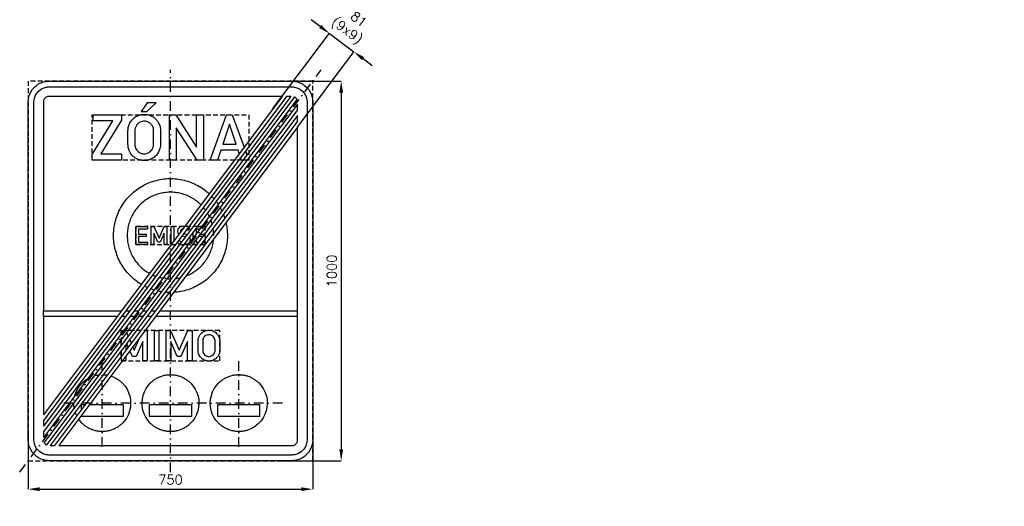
# Model space of a CAD drawing. Header units: millimetres. Extents: x -398 to 2198, y -620 to 662.
import ezdxf

# ---------------------------------------------------------------- set-up
doc = ezdxf.new("R2010")
doc.units = ezdxf.units.MM
doc.header["$LTSCALE"] = 5
doc.linetypes.add('ČERCHOVANÁX2', pattern=[2, 1, -0.5, 0, -0.5])
doc.linetypes.add('ČÁRKOVANÁX2', pattern=[1.5, 1, -0.5])
doc.layers.add('Kóty', color=2, linetype='Continuous')
doc.layers.add('Značka', color=7, linetype='Continuous')
doc.styles.get("Standard").update_dxf_attribs({"font": 'romand.shx', "height": 25})
doc.dimstyles.get("Standard").update_dxf_attribs({"dimtxt": 25, "dimasz": 30, "dimexe": 0.18, "dimexo": 0.0625, "dimgap": 12.5, "dimtad": 1, "dimdec": 0, "dimzin": 0, "dimdsep": 46, "dimtxsty": 'Standard', "dimcen": 0.09, "dimadec": 0, "dimazin": 0, "dimtfac": 1, "dimtdec": 0, "dimtofl": 0, "dimtmove": 0, "dimatfit": 3, "dimfxl": 1, "dimtolj": 1, "dimtzin": 0, "dimarcsym": 0})

# ---------------------------------------------------------------- blocks, each defined once
blk = doc.blocks.new('*D0')
at = {"layer": 'Defpoints', "color": 0, "transparency": 16777216}
for p in [(-375, -421), (375, -421), (375, -575)]:
    blk.add_point(p, dxfattribs=at)
at = {"layer": 'Kóty', "color": 0, "lineweight": -2, "transparency": 16777216}
for p, q in [((-375, -421.1), (-375, -575.2)), ((375, -421.1), (375, -575.2)), ((-345, -575), (345, -575))]:
    blk.add_line(p, q, dxfattribs=at)
at = {"layer": 'Kóty', "color": 0, "transparency": 16777216}
for points in [[(-345, -570), (-345, -580), (-375, -575)], [(345, -570), (345, -580), (375, -575)]]:
    blk.add_solid(points, dxfattribs=at)
at = {"layer": 'Kóty', "color": 0, "transparency": 16777216, "insert": (0, -550), "char_height": 25, "attachment_point": 5}
blk.add_mtext('\\A1;750', dxfattribs=at)
blk = doc.blocks.new('*D1')
at = {"layer": 'Defpoints', "color": 0, "transparency": 16777216}
for p in [(320, 500), (292, -500), (450, -500)]:
    blk.add_point(p, dxfattribs=at)
at = {"layer": 'Kóty', "color": 0, "lineweight": -2, "transparency": 16777216}
for p, q in [((320.1, 500), (450.2, 500)), ((450, 470), (450, -470)), ((292.1, -500), (450.2, -500))]:
    blk.add_line(p, q, dxfattribs=at)
at = {"layer": 'Kóty', "color": 0, "transparency": 16777216}
for points in [[(445, 470), (455, 470), (450, 500)], [(445, -470), (455, -470), (450, -500)]]:
    blk.add_solid(points, dxfattribs=at)
at = {"layer": 'Kóty', "color": 0, "transparency": 16777216, "insert": (425, 0), "char_height": 25, "attachment_point": 5, "rotation": 90}
blk.add_mtext('\\A1;1000', dxfattribs=at)

msp = doc.modelspace()

# ---------------------------------------------------------------- linework, layer by layer
at = {"layer": 'Kóty'}
for p, q in [((394.8, 643.9), (370.8, 661.9)), ((270.2, 427.8), (418.9, 626.1)), ((335, 379.2), (483.7, 577.5)), ((507.6, 559.3), (531.6, 541.3))]:
    msp.add_line(p, q, dxfattribs=at)
msp.add_lwpolyline([(418.8, 625.9), (483.6, 577.3)], dxfattribs=at)
for points in [[(397.8, 647.9), (391.8, 639.9), (418.8, 625.9)], [(510.6, 563.3), (504.6, 555.3), (483.6, 577.3)]]:
    msp.add_solid(points, dxfattribs=at)
at = {"layer": 'Značka', "color": 6, "linetype": 'ČERCHOVANÁX2', "ltscale": 5}
for p, q in [((-397.5, -530), (397.5, 530)), ((-180, -463.3), (-180, -233.3)), ((180, -463.3), (180, -233.3)), ((295, -348.3), (-295, -348.3))]:
    msp.add_line(p, q, dxfattribs=at)
at = {"layer": 'Značka', "color": 3}
for p, q in [((294.4, 460), (-129.4, -105)), ((305.6, 460), (-118.1, -105)), ((316.9, 460), (-106.9, -105)), ((326.9, 458.3), (-95.6, -105)), ((333.3, 451.9), (-84.4, -105)), ((335, 439.2), (-73.1, -105)), ((335, 424.2), (-61.9, -105)), ((335, 409.2), (-50.6, -105)), ((335, 394.2), (-39.4, -105)), ((335, 379.2), (-28.1, -105)), ((-84.4, -105), (-335, -439.2)), ((-95.6, -105), (-335, -424.2)), ((-106.9, -105), (-335, -409.2)), ((-118.1, -105), (-335, -394.2)), ((-129.4, -105), (-335, -379.2)), ((-73.1, -105), (-333.3, -451.9)), ((-61.9, -105), (-326.9, -458.3)), ((-50.6, -105), (-316.9, -460)), ((-39.4, -105), (-305.6, -460)), ((-28.1, -105), (-294.4, -460))]:
    msp.add_line(p, q, dxfattribs=at)
at = {"layer": 'Značka', "color": 6, "linetype": 'ČERCHOVANÁX2', "ltscale": 5}
msp.add_lwpolyline([(0, -530), (0, 530)], dxfattribs=at)
at = {"layer": 'Značka', "color": 3}
for points in [[(-320, -500), (-320.2, -500), (-320.4, -500, -0.032179), (-327.5, -499.5, -0.035428), (-334.5, -498.1, -0.036231), (-341.3, -495.8, -0.034387), (-347.6, -492.6), (-353.6, -488.6), (-358.9, -483.9), (-363.6, -478.6), (-367.6, -472.6), (-370.7, -466.3), (-373.1, -459.5), (-374.5, -452.5), (-375, -445.4), (-375, -445.2), (-375, -445), (-375, 445), (-375, 445.2), (-375, 445.4), (-374.5, 452.5), (-373.1, 459.5), (-370.8, 466.3), (-367.6, 472.6), (-363.6, 478.5), (-358.9, 483.9), (-353.6, 488.6, -0.034196), (-347.6, 492.6, -0.034078), (-341.3, 495.8, -0.033414), (-334.5, 498, -0.034134), (-327.5, 499.5, -0.036726), (-320.4, 500), (-320.2, 500), (-320, 500), (320, 500), (320.2, 500), (320.4, 500, -0.032185), (327.5, 499.5, -0.035451), (334.5, 498, -0.036275), (341.3, 495.8, -0.034445), (347.6, 492.6, -0.033715), (353.5, 488.6), (358.9, 483.9), (363.6, 478.5), (367.6, 472.6), (370.8, 466.3), (373, 459.5), (374.5, 452.5), (375, 445.4), (375, 445.2), (375, 445), (375, -445), (375, -445.2), (375, -445.4), (374.5, -452.5), (373, -459.5), (370.8, -466.3), (367.6, -472.6), (363.6, -478.6), (358.9, -483.9), (353.6, -488.6), (347.6, -492.6), (341.3, -495.7, -0.033393), (334.5, -498.1, -0.03411), (327.5, -499.5, -0.036741), (320.4, -500), (320.2, -500), (320, -500), (-320, -500)], [(-320, -485), (-320.2, -485), (-320.3, -485, -0.032191), (-325.5, -484.6, -0.035436), (-330.6, -483.6, -0.036261), (-335.5, -481.9), (-340.1, -479.6), (-344.4, -476.7), (-348.3, -473.3), (-351.7, -469.4), (-354.6, -465.1), (-356.9, -460.5), (-358.6, -455.6), (-359.7, -450.5), (-360, -445.3), (-360, -445.2), (-360, -445), (-360, 445), (-360, 445.2), (-360, 445.3), (-359.6, 450.5), (-358.6, 455.5), (-356.9, 460.5), (-354.6, 465.1), (-351.7, 469.4), (-348.3, 473.3), (-344.4, 476.7), (-340.1, 479.6, -0.034054), (-335.5, 481.9, -0.033381), (-330.6, 483.6, -0.034117), (-325.5, 484.6, -0.03677), (-320.3, 485), (-320.2, 485), (-320, 485), (320, 485), (320.2, 485), (320.3, 485, -0.032158), (325.5, 484.6, -0.035436), (330.6, 483.6, -0.036266), (335.5, 481.9), (340.1, 479.6), (344.4, 476.7), (348.3, 473.3), (351.7, 469.4), (354.6, 465.1), (356.9, 460.5), (358.6, 455.5), (359.7, 450.5), (360, 445.3), (360, 445.2), (360, 445), (360, -445), (360, -445.2), (360, -445.3), (359.6, -450.5), (358.6, -455.6), (356.9, -460.5), (354.6, -465.1), (351.7, -469.4), (348.3, -473.3), (344.4, -476.7), (340.1, -479.6), (335.5, -481.9), (330.6, -483.6, -0.03414), (325.5, -484.7, -0.03675), (320.3, -485), (320.2, -485), (320, -485), (-320, -485)], [(-112.1, 370.9), (-112, 371.9), (-112, 372.9), (-111.3, 377.9), (-110, 382.8, -0.066337), (-105.4, 392.7, -0.068461), (-98.3, 401.1, -0.061883), (-90.5, 406.9, -0.059919), (-81.6, 410.7, -0.057345), (-72.3, 412.5, -0.057577), (-62.9, 412.1, -0.056925), (-53.9, 409.8, -0.057495), (-45.7, 405.6, -0.055374), (-38.7, 399.9, -0.053453), (-33.1, 392.9), (-29.8, 386.9), (-27.6, 380.4), (-26.9, 376.8), (-26.5, 373.2), (-26.4, 372.6), (-26.4, 372), (-26.4, 331.8), (-26.5, 330.9), (-26.5, 330), (-27.8, 322.5), (-30.4, 315.4, -0.078775), (-36.8, 305.3, -0.073069), (-45.9, 297.6, -0.060099), (-54.6, 293.2, -0.05985), (-64.1, 290.9, -0.071113), (-75.9, 291, -0.074183), (-87.2, 294.4, -0.066061), (-96, 299.8, -0.061708), (-103.3, 307.3, -0.047074), (-107.5, 313.7, -0.053822), (-110.2, 320.8), (-111.3, 325.5), (-111.9, 330.2), (-112, 331.3), (-112.1, 332.5), (-112.1, 370.9)], [(-93.8, 370.8), (-93.8, 332.4), (-93.8, 331.7), (-93.7, 331), (-93.1, 327.2), (-91.8, 323.6), (-89, 318.6, 0.060131), (-85.1, 314.5, 0.05942), (-80.5, 311.3, 0.064324), (-75.2, 309.4, 0.050535), (-70.9, 308.7, 0.044585), (-66.6, 308.9, 0.073908), (-59.2, 310.9, 0.085024), (-52.8, 315, 0.07362), (-48.6, 319.9, 0.063671), (-45.8, 325.8), (-44.9, 328.8), (-44.6, 331.8), (-44.6, 332.2), (-44.5, 332.5), (-44.5, 370.7), (-44.5, 371.4), (-44.5, 372.1), (-45.2, 376.3), (-46.8, 380.3, 0.076958), (-51.3, 386.7, 0.083763), (-57.4, 391.4, 0.06985), (-63.2, 393.8, 0.066701), (-69.4, 394.5, 0.088504), (-77.9, 393, 0.098122), (-85.3, 388.5, 0.062907), (-88.9, 384.6), (-91.6, 379.9), (-93, 376.1), (-93.7, 372.2), (-93.8, 371.5), (-93.8, 370.8)], [(21.7, 96.4), (20.1, 99.1), (19.3, 102.7), (19.4, 106.4), (20.6, 110, -0.094546), (23.6, 114.2, -0.103582), (27.9, 116.9, -0.055272), (30.7, 117.6, -0.03509), (33.5, 117.9, -0.029399), (36.8, 117.8, -0.009011), (37.7, 117.8, -0.009011)], [(32.2, 110.4, 0.01239), (31.5, 110.3, 0.118791), (28.9, 109), (27.5, 107.6), (26.7, 105.7), (26.5, 104.5), (26.5, 103.2), (26.6, 103)], [(21.4, 81.1), (21.8, 80.7), (22.3, 80.4), (24.5, 78.9), (26.9, 77.8), (29.4, 76.9, 0.001062), (29.5, 76.9, 0.001062)], [(33.7, 97.5), (40.3, 96.6), (40.5, 96.6), (40.8, 96.5, -0.057685), (43, 95.9), (43.6, 95.6)], [(50.2, 89.4), (51.3, 86.8), (51.8, 83.5), (51.4, 79.6), (49.9, 76), (47.9, 73.4), (45.3, 71.4), (42.5, 70.1), (39.5, 69.3, -0.042208), (35.1, 68.9, -0.003398), (34.8, 68.9)], [(24.9, 70.7, -0.021831), (22.5, 71.7), (19.9, 73.1), (17.5, 74.9), (17.1, 75.2), (17, 75.2)], [(72.7, -183.8), (72.7, -183.2), (72.8, -182.5), (73.2, -179.2), (74.1, -175.9, -0.066372), (77.1, -169.3, -0.068486), (81.9, -163.7, -0.061857), (87.1, -159.8, -0.059947), (93, -157.3, -0.057348), (99.2, -156.1, -0.057587), (105.5, -156.4, -0.056922), (111.5, -157.9, -0.057458), (117, -160.7, -0.055336), (121.6, -164.5), (125.3, -169.2), (127.6, -173.2), (129, -177.5), (129.5, -179.9), (129.8, -182.3), (129.8, -182.7), (129.8, -183.1), (129.8, -209.9), (129.8, -210.5), (129.7, -211.1), (128.8, -216.1), (127.2, -220.9, -0.078832), (122.9, -227.5, -0.073063), (116.8, -232.7, -0.060089), (111, -235.7, -0.059838), (104.7, -237.2, -0.071105), (96.8, -237.1, -0.074188), (89.3, -234.8, -0.066017), (83.4, -231.2, -0.061663), (78.5, -226.2), (75.8, -222), (73.9, -217.2), (73.2, -214.1), (72.8, -211), (72.7, -210.2), (72.7, -209.5), (72.7, -183.8)], [(84.9, -183.9), (84.9, -209.5), (84.9, -210), (84.9, -210.5), (85.4, -213), (86.2, -215.4), (88.1, -218.7), (90.7, -221.5), (93.8, -223.6, 0.064319), (97.2, -224.9, 0.050543), (100.1, -225.3, 0.044562), (103, -225.2, 0.073915), (107.9, -223.9, 0.084955), (112.2, -221.1), (115, -217.8), (116.9, -213.9), (117.4, -211.9), (117.7, -209.9), (117.7, -209.7), (117.7, -209.4), (117.7, -184), (117.7, -183.5), (117.7, -183), (117.3, -180.3), (116.2, -177.6), (113.2, -173.3, 0.083711), (109.1, -170.1, 0.069865), (105.3, -168.6, 0.066681), (101.1, -168.1, 0.088541), (95.4, -169.1, 0.098151), (90.5, -172.1), (88.1, -174.7), (86.3, -177.9), (85.4, -180.4), (84.9, -183), (84.9, -183.4), (84.9, -183.9)], [(-252.4, -329), (-252.2, -328), (-248.9, -318.7), (-244.5, -310), (-238.9, -301.9), (-232.3, -294.6, -0.034405), (-224.9, -288.2, -0.026205), (-218.7, -284.1)], [(-252.4, -329), (-252.2, -328), (-248.9, -318.7), (-244.5, -310), (-238.9, -301.9), (-232.3, -294.6, -0.034405), (-224.9, -288.2, -0.026205), (-218.7, -284.1)], [(-201.8, -276.5, -0.012084), (-198.5, -275.6, -0.034412), (-188.8, -273.8, -0.001269), (-188.5, -273.8)], [(-201.8, -276.5, -0.012084), (-198.5, -275.6, -0.034412), (-188.8, -273.8, -0.001269), (-188.5, -273.8)], [(-176.9, -273.4, -0.027031), (-169.2, -274.1, -0.009633), (-166.5, -274.5)], [(-176.9, -273.4, -0.027031), (-169.2, -274.1, -0.009633), (-166.5, -274.5)], [(-157.1, -276.9, -0.024993), (-150.4, -279.4, -0.034405), (-141.7, -283.9, -0.034428), (-133.6, -289.4, -0.034433), (-126.3, -296), (-119.9, -303.4), (-114.6, -311.7), (-110.3, -320.5), (-107.3, -329.9), (-105.5, -339), (-105, -348.3)], [(-157.1, -276.9, -0.024993), (-150.4, -279.4, -0.034405), (-141.7, -283.9, -0.034428), (-133.6, -289.4, -0.034433), (-126.3, -296), (-119.9, -303.4), (-114.6, -311.7), (-110.3, -320.5), (-107.3, -329.9), (-105.5, -339), (-105, -348.3)], [(75, -348.3), (75, -348.8), (75, -349.3), (74.2, -359.1), (72.2, -368.7), (69, -378), (64.5, -386.7), (58.9, -394.8), (52.3, -402.1, -0.034516), (44.9, -408.5, -0.034406), (36.6, -413.8, -0.034384), (27.8, -418, -0.034426), (18.5, -421, -0.034429), (8.8, -422.8, -0.034419), (-1, -423.3, -0.034412), (-10.8, -422.6, -0.034425), (-20.4, -420.5, -0.034405), (-29.6, -417.3, -0.03441), (-38.3, -412.8, -0.034401), (-46.5, -407.3, -0.034385), (-53.7, -400.7), (-60.1, -393.2), (-65.4, -385), (-69.7, -376.1), (-72.7, -366.8), (-74.5, -357.2), (-75, -347.4), (-74.2, -337.6), (-72.2, -328), (-68.9, -318.7), (-64.5, -310), (-58.9, -301.9), (-52.3, -294.6, -0.034405), (-44.9, -288.2, -0.0344), (-36.6, -282.9, -0.034421), (-27.8, -278.6, -0.034412), (-18.5, -275.6, -0.034412), (-8.8, -273.8, -0.034419), (1, -273.3, -0.034415), (10.8, -274.1, -0.034431), (20.4, -276.1, -0.034435), (29.6, -279.4, -0.034405), (38.3, -283.9, -0.034428), (46.4, -289.4, -0.034433), (53.7, -296), (60.1, -303.4), (65.4, -311.7), (69.7, -320.5), (72.7, -329.9), (74.5, -339), (75, -348.3)], [(75, -348.3), (75, -348.8), (75, -349.3), (74.2, -359.1), (72.2, -368.7), (69, -378), (64.5, -386.7), (58.9, -394.8), (52.3, -402.1, -0.034516), (44.9, -408.5, -0.034406), (36.6, -413.8, -0.034384), (27.8, -418, -0.034426), (18.5, -421, -0.034429), (8.8, -422.8, -0.034419), (-1, -423.3, -0.034412), (-10.8, -422.6, -0.034425), (-20.4, -420.5, -0.034405), (-29.6, -417.3, -0.03441), (-38.3, -412.8, -0.034401), (-46.5, -407.3, -0.034385), (-53.7, -400.7), (-60.1, -393.2), (-65.4, -385), (-69.7, -376.1), (-72.7, -366.8), (-74.5, -357.2), (-75, -347.4), (-74.2, -337.6), (-72.2, -328), (-68.9, -318.7), (-64.5, -310), (-58.9, -301.9), (-52.3, -294.6, -0.034405), (-44.9, -288.2, -0.0344), (-36.6, -282.9, -0.034421), (-27.8, -278.6, -0.034412), (-18.5, -275.6, -0.034412), (-8.8, -273.8, -0.034419), (1, -273.3, -0.034415), (10.8, -274.1, -0.034431), (20.4, -276.1, -0.034435), (29.6, -279.4, -0.034405), (38.3, -283.9, -0.034428), (46.4, -289.4, -0.034433), (53.7, -296), (60.1, -303.4), (65.4, -311.7), (69.7, -320.5), (72.7, -329.9), (74.5, -339), (75, -348.3)], [(255, -348.3), (255, -348.8), (255, -349.3), (254.2, -359.1), (252.2, -368.7), (249, -378), (244.5, -386.7), (238.9, -394.8), (232.3, -402.1), (224.9, -408.5, -0.034406), (216.6, -413.8, -0.034384), (207.8, -418, -0.034426), (198.5, -421, -0.034429), (188.8, -422.8, -0.034419), (179, -423.3, -0.034412), (169.2, -422.6, -0.034425), (159.6, -420.5, -0.034405), (150.4, -417.3, -0.03441), (141.7, -412.8, -0.034401), (133.5, -407.3, -0.034385), (126.3, -400.7), (119.9, -393.2), (114.6, -385), (110.3, -376.1), (107.3, -366.8), (105.5, -357.2), (105, -347.4), (105.8, -337.6), (107.8, -328), (111.1, -318.7), (115.5, -310), (121.1, -301.9), (127.7, -294.6, -0.034405), (135.1, -288.2, -0.0344), (143.4, -282.9, -0.034421), (152.2, -278.6, -0.034412), (161.5, -275.6, -0.034412), (171.2, -273.8, -0.034419), (181, -273.3, -0.034415), (190.8, -274.1, -0.034431), (200.4, -276.1, -0.034435), (209.6, -279.4, -0.034405), (218.3, -283.9, -0.034428), (226.4, -289.4, -0.034433), (233.7, -296), (240.1, -303.4), (245.4, -311.7), (249.7, -320.5), (252.7, -329.9), (254.5, -339), (255, -348.3)], [(255, -348.3), (255, -348.8), (255, -349.3), (254.2, -359.1), (252.2, -368.7), (249, -378), (244.5, -386.7), (238.9, -394.8), (232.3, -402.1), (224.9, -408.5, -0.034406), (216.6, -413.8, -0.034384), (207.8, -418, -0.034426), (198.5, -421, -0.034429), (188.8, -422.8, -0.034419), (179, -423.3, -0.034412), (169.2, -422.6, -0.034425), (159.6, -420.5, -0.034405), (150.4, -417.3, -0.03441), (141.7, -412.8, -0.034401), (133.5, -407.3, -0.034385), (126.3, -400.7), (119.9, -393.2), (114.6, -385), (110.3, -376.1), (107.3, -366.8), (105.5, -357.2), (105, -347.4), (105.8, -337.6), (107.8, -328), (111.1, -318.7), (115.5, -310), (121.1, -301.9), (127.7, -294.6, -0.034405), (135.1, -288.2, -0.0344), (143.4, -282.9, -0.034421), (152.2, -278.6, -0.034412), (161.5, -275.6, -0.034412), (171.2, -273.8, -0.034419), (181, -273.3, -0.034415), (190.8, -274.1, -0.034431), (200.4, -276.1, -0.034435), (209.6, -279.4, -0.034405), (218.3, -283.9, -0.034428), (226.4, -289.4, -0.034433), (233.7, -296), (240.1, -303.4), (245.4, -311.7), (249.7, -320.5), (252.7, -329.9), (254.5, -339), (255, -348.3)], [(-105, -348.3), (-105, -348.8), (-105, -349.3), (-105.8, -359.1), (-107.8, -368.7), (-111, -378), (-115.5, -386.7), (-121.1, -394.8), (-127.7, -402.1, -0.034516), (-135.1, -408.5, -0.034406), (-143.4, -413.8, -0.034384), (-152.2, -418, -0.034426), (-161.5, -421, -0.034429), (-171.2, -422.8, -0.034419), (-181, -423.3, -0.034412), (-190.8, -422.6, -0.034425), (-200.4, -420.5, -0.034405), (-209.6, -417.3, -0.03441), (-218.3, -412.8, -0.034401), (-226.5, -407.3, -0.034385), (-233.7, -400.7), (-240.1, -393.2), (-242, -390.2)], [(-105, -348.3), (-105, -348.8), (-105, -349.3), (-105.8, -359.1), (-107.8, -368.7), (-111, -378), (-115.5, -386.7), (-121.1, -394.8), (-127.7, -402.1, -0.034516), (-135.1, -408.5, -0.034406), (-143.4, -413.8, -0.034384), (-152.2, -418, -0.034426), (-161.5, -421, -0.034429), (-171.2, -422.8, -0.034419), (-181, -423.3, -0.034412), (-190.8, -422.6, -0.034425), (-200.4, -420.5, -0.034405), (-209.6, -417.3, -0.03441), (-218.3, -412.8, -0.034401), (-226.5, -407.3, -0.034385), (-233.7, -400.7), (-240.1, -393.2), (-242, -390.2)]]:
    msp.add_lwpolyline(points, format="xyb", dxfattribs=at)
at = {"layer": 'Značka', "color": 6, "linetype": 'ČÁRKOVANÁX2', "ltscale": 2.5}
for points in [[(-375, -500), (375, -500), (375, 500), (-375, 500)], [(-91.2, 69.3), (91.2, 69.3), (91.2, 117.3), (-91.2, 117.3)]]:
    msp.add_lwpolyline(points, close=True, dxfattribs=at)
at = {"layer": 'Značka', "color": 3}
for points in [[(294.4, 460), (-320, 460), (-320.1, 460), (-320.1, 460), (-322.1, 459.9), (-324, 459.5), (-325.8, 458.8), (-327.5, 458), (-329.2, 456.9), (-330.6, 455.6), (-331.9, 454.2), (-333, 452.5), (-333.8, 450.8), (-334.5, 449), (-334.9, 447.1), (-335, 445.1), (-335, 445.1), (-335, 445), (-335, -105)], [(-77.2, 419.7), (-62.7, 419.7), (-37.7, 443.3), (-61.3, 443.3), (-77.2, 419.7)], [(316.9, 460), (305.6, 460)], [(333.3, 451.9), (333, 452.5), (331.9, 454.2), (330.6, 455.6), (329.2, 456.9), (327.5, 458), (326.9, 458.3)], [(335, 424.2), (335, 439.2)], [(-206.4, 291.7), (-206.4, 306.8), (-151.8, 395.4), (-204.2, 395.4), (-204.2, 411.7), (-129.1, 411.7), (-129.1, 397.5), (-183.8, 308.9), (-129.1, 308.9), (-129.1, 291.7), (-206.4, 291.7)], [(-2.9, 291.7), (-2.9, 411.7), (14.4, 411.7), (68.9, 326), (68.9, 411.7), (87.3, 411.7), (87.1, 291.7), (69.9, 291.7), (15.3, 377.2), (15.3, 291.7), (-2.9, 291.7)], [(104.3, 291.7), (147.8, 411.7), (162.9, 411.7), (193.9, 326.1)], [(335, 394.2), (335, 409.2)], [(172.9, 334.4), (155.3, 387.1), (137.8, 334.4), (172.9, 334.4)], [(335, -105), (335, 379.2)], [(181.3, 309.2), (178.2, 318.5), (132.3, 318.5), (123.5, 291.7), (104.3, 291.7)], [(197.6, 316), (201.3, 305.9)], [(190.6, 291.7), (187.1, 291.7), (184.7, 298.8)], [(204.9, 295.7), (206.4, 291.7), (201.9, 291.7)], [(-91.2, 69.3), (-91.2, 117.3), (-60.2, 117.3), (-60.2, 110.4), (-83.9, 110.4), (-83.9, 96.7), (-63.7, 96.7), (-63.7, 90.3), (-83.9, 90.3), (-83.9, 76.1), (-60.3, 76.1), (-60.3, 69.3), (-91.2, 69.3)], [(-50.8, 69.3), (-50.8, 117.3), (-44, 117.3), (-30.2, 86.1), (-16.5, 117.3), (-9.6, 117.3), (-9.6, 69.3), (-16.9, 69.3), (-16.9, 99.8), (-27.2, 76.2), (-33.2, 76.2), (-43.5, 99.8), (-43.5, 69.3), (-50.8, 69.3)], [(1.6, 69.3), (1.6, 117.3), (8.8, 117.3), (8.8, 79.3)], [(46.9, 115), (48.3, 114.3), (49.9, 113.3), (50.2, 113.1), (50.5, 112.9), (46.4, 107), (45.9, 107.3), (45.3, 107.6), (42.8, 108.9), (42.4, 109)], [(77.2, 110.4), (67.5, 110.4), (67.5, 97.5)], [(71.1, 117.3), (82.4, 117.3)], [(91.2, 114.1), (91.2, 110.4), (88.4, 110.4)], [(39, 89.5), (38.9, 89.5), (38.7, 89.5), (38.5, 89.5), (30.1, 90.6), (29.8, 90.7), (29.4, 90.8), (28.9, 91)], [(41.3, 77.5), (42.1, 78.1), (43.1, 79.1), (43.9, 80.3), (44.4, 81.6), (44.4, 81.7)], [(60.2, 87.8), (60.2, 102.8)], [(67.5, 82.5), (67.5, 76.1), (74, 76.1)], [(84.6, 90.3), (73.3, 90.3)], [(78.2, 96.7), (87.7, 96.7), (87.7, 94.5)], [(60.2, 69.3), (60.2, 72.8)], [(68.9, 69.3), (60.2, 69.3)], [(85.2, 76.1), (91.2, 76.1), (91.2, 69.3), (80.1, 69.3)], [(-335, -105), (-129.4, -105)], [(-335, -120), (-335, -105)], [(-335, -120), (-335, -379.2)], [(-140.6, -120), (-335, -120)], [(-294.4, -460), (320, -460), (320.1, -460), (320.1, -460), (322.1, -459.9), (324, -459.5), (325.8, -458.8), (327.5, -458), (329.2, -456.9), (330.6, -455.6), (331.9, -454.2), (333, -452.5), (333.8, -450.8), (334.5, -449), (334.9, -447.1), (335, -445.1), (335, -445.1), (335, -445), (335, -120)], [(-118.1, -120), (-129.4, -120)], [(-118.1, -105), (-106.9, -105)], [(-95.6, -120), (-106.9, -120)], [(-95.6, -105), (-84.4, -105)], [(-73.1, -120), (-84.4, -120)], [(-73.1, -105), (-61.9, -105)], [(-50.6, -120), (-61.9, -120)], [(-50.6, -105), (-39.4, -105)], [(335, -120), (-39.4, -120)], [(-28.1, -105), (335, -105)], [(335, -120), (335, -105)], [(-129.8, -165.6), (-129.8, -156.7), (-123.1, -156.7)], [(-129.8, -195.6), (-129.8, -180.6)], [(-116, -162.1), (-111.8, -171.6)], [(-107.6, -181), (-103.5, -190.5)], [(-66.9, -156.7), (-61.1, -156.7), (-61.1, -236.7), (-73.3, -236.7), (-73.3, -185.9), (-90.5, -225.2), (-100.5, -225.2), (-107, -210.2)], [(-99.3, -199.9), (-95.5, -208.6), (-80.6, -175)], [(-42.5, -236.7), (-42.5, -156.7), (-30.4, -156.7), (-30.4, -236.7), (-42.5, -236.7)], [(-11.7, -236.7), (-11.7, -156.7), (-0.2, -156.7), (22.7, -208.6), (45.6, -156.7), (57, -156.7), (57, -236.7), (44.8, -236.7), (44.8, -185.9), (27.6, -225.2), (17.7, -225.2), (0.5, -185.9), (0.5, -236.7), (-11.7, -236.7)], [(-117.6, -194.4), (-117.6, -209.4)], [(-111.2, -200.7), (-115.3, -191.2)], [(-129.8, -225.6), (-129.8, -210.6)], [(-117.6, -224.4), (-117.6, -236.7), (-129.8, -236.7)], [(-253.8, -360.9), (-254.5, -357.2), (-255, -347.5)], [(-253.8, -360.9), (-254.5, -357.2), (-255, -347.5)], [(-235, -365.8), (-235, -351.9), (-224.5, -351.9)], [(-235, -365.8), (-235, -351.9), (-224.5, -351.9)], [(-213.3, -351.9), (-125, -351.9), (-125, -383.9), (-235, -383.9)], [(-213.3, -351.9), (-125, -351.9), (-125, -383.9), (-235, -383.9)], [(-55, -383.9), (-55, -351.9), (55, -351.9), (55, -383.9), (-55, -383.9)], [(-55, -383.9), (-55, -351.9), (55, -351.9), (55, -383.9), (-55, -383.9)], [(125, -383.9), (125, -351.9), (235, -351.9), (235, -383.9), (125, -383.9)], [(125, -383.9), (125, -351.9), (235, -351.9), (235, -383.9), (125, -383.9)], [(-247, -381.8), (-249.7, -376.1), (-251, -372.1)], [(-247, -381.8), (-249.7, -376.1), (-251, -372.1)], [(-235, -383.9), (-235, -380.8)], [(-235, -383.9), (-235, -380.8)], [(-335, -394.2), (-335, -409.2)], [(-335, -424.2), (-335, -439.2)], [(-333.3, -451.9), (-333, -452.5), (-331.9, -454.2), (-330.6, -455.6), (-329.2, -456.9), (-327.5, -458), (-326.9, -458.3)], [(-316.9, -460), (-305.6, -460)]]:
    msp.add_lwpolyline(points, dxfattribs=at)
at = {"layer": 'Značka', "color": 6, "linetype": 'ČÁRKOVANÁX2', "ltscale": 2.5}
for points in [[(-206.4, 291.7), (-206.4, 411.7), (206.4, 411.7), (206.4, 291.7), (-206.4, 291.7)], [(-129.8, -210.6), (-129.8, -236.7), (129.8, -236.7), (129.8, -156.7), (-129.8, -156.7), (-129.8, -195.6)]]:
    msp.add_lwpolyline(points, dxfattribs=at)
at = {"layer": 'Značka', "color": 1}
for points in [[(-77.1, -35.3, -0.033538), (-92.9, -24.5, -0.034421), (-107.4, -11.3, -0.034404), (-120.2, 3.5, -0.03441), (-130.9, 20, -0.034408), (-139.4, 37.7, -0.034399), (-145.4, 56.4, -0.034415), (-149, 75.7, -0.034431), (-150, 95.3, -0.03439), (-148.5, 114.9, -0.03444), (-144.4, 134, -0.034415), (-137.9, 152.6, -0.034409), (-128.9, 170, -0.034431), (-117.9, 186.2, -0.034423), (-104.7, 200.8, -0.034406), (-89.8, 213.6, -0.034413), (-73.3, 224.2, -0.034418), (-55.6, 232.7, -0.034421), (-36.9, 238.7, -0.034421), (-17.6, 242.4, -0.034419), (2, 243.3, -0.03442), (21.5, 241.8, -0.034411), (40.7, 237.7, -0.034414), (59.2, 231.2, -0.034417), (76.7, 222.2, -0.034413), (92.9, 211.2, -0.020851), (101.9, 203.4)], [(80.2, 174.4, 0.001985), (79.5, 175, 0.034573), (68.2, 184.7, 0.03445), (55.7, 192.8, 0.034392), (42.3, 199.3, 0.034424), (28.1, 203.8, 0.034421), (13.4, 206.6, 0.034419), (-1.5, 207.3, 0.034413), (-16.4, 206.2, 0.034406), (-30.9, 203, 0.034422), (-45, 198.1, 0.034427), (-58.3, 191.3, 0.034436), (-70.6, 182.9, 0.03445), (-81.7, 172.9, 0.034411), (-91.4, 161.6, 0.034421), (-99.5, 149, 0.034394), (-105.9, 135.6, 0.034388), (-110.5, 121.4, 0.034428), (-113.3, 106.7, 0.034421), (-114, 91.8, 0.034446), (-112.9, 77, 0.034441), (-109.7, 62.4, 0.034444), (-104.8, 48.3, 0.034428), (-98, 35, 0.0344), (-89.6, 22.7, 0.034416), (-79.6, 11.7, 0.034439), (-68.2, 1.9, 0.034429), (-55.7, -6.1, 0.000881), (-55.4, -6.3, 0.000881)], [(108.4, 197, -0.016043), (114.6, 190.2, -0.016043)], [(120.4, 183, -0.016638), (125.8, 175.2, -0.016638)], [(92.2, 160.4, 0.009991), (89.6, 163.9, 0.011371), (86.4, 167.7)], [(130.8, 166.8, -0.000443), (130.9, 166.6, -0.01702), (135.4, 158, -0.01702)], [(102.3, 143.9, 0.02064), (98, 151.6, 0.002233), (97.5, 152.5)], [(109.8, 123.9, 0.000863), (109.7, 124.3, 0.026214), (106.4, 134.4)], [(139.5, 148.5, -0.018755), (143.1, 138.3, -0.018755)], [(114, 93.3), (114, 94.1), (114, 94.8, 0.032132), (112.9, 109.7, 0.006612), (112.4, 112.4, 0.006612)], [(146.1, 127.3, -0.027505), (148.9, 111.9, -0.034273), (150, 93.3)], [(150, 93.3), (150, 92.3), (150, 91.4, -0.032145), (148.5, 71.8, -0.035707), (144.4, 52.6, -0.036682), (137.9, 34.1, -0.034738), (128.9, 16.6, -0.034029), (117.8, 0.4, -0.034466), (104.7, -14.1, -0.034548), (89.8, -26.9, -0.034418), (73.3, -37.5, -0.034398), (55.6, -46.1, -0.034417), (36.9, -52.1, -0.034423), (17.6, -55.7, -0.016502), (8.3, -56.5, -0.016502)], [(40.7, -13.2, 0.01067), (45, -11.5, 0.034406), (58.3, -4.6, 0.034416), (70.6, 3.8, 0.034436), (81.7, 13.8, 0.034401), (91.4, 25.1, 0.034498), (99.5, 37.6, 0.034415), (105.9, 51.1, 0.034076), (110.5, 65.3, 0.032827), (113.2, 79.2, 0.011894), (113.7, 84.1)], [(-47.2, -10.5, 0.012462), (-42.3, -12.6, 0.008991), (-38.6, -14, 0.008991)], [(-29.5, -16.8, 0.003368), (-28.1, -17.2, 0.019377), (-19.9, -19, 0.019377)], [(-9.6, -20.3, 0.02536), (1.4, -20.7, 0.02536)], [(13.2, -20, 0.007462), (16.4, -19.5, 0.022901), (26.1, -17.7, 0.022901)], [(-61, -43.8, -0.016068), (-69.2, -39.8)], [(-43.3, -50.3, -0.016631), (-52.3, -47.3)], [(-24.2, -54.8, -0.017479), (-34, -52.8)], [(-3.1, -56.6, -0.018992), (-13.9, -56.1)]]:
    msp.add_lwpolyline(points, format="xyb", dxfattribs=at)

# ---------------------------------------------------------------- texts
at = {"layer": 'Kóty', "insert": (416.7, 738.9), "char_height": 25, "attachment_point": 1, "rotation": 323.1301}
msp.add_mtext_dynamic_manual_height_columns('\\pi87.83897;81\\P\\pi56.88659;(9x9)', width=209.011, gutter_width=125, heights=[0], dxfattribs=at)

# ---------------------------------------------------------------- dimensions: what is measured, and where the dimension line sits
at = {"layer": 'Kóty'}
dim = msp.add_linear_dim(base=(450, -500), p1=(320, 500), p2=(292, -500), angle=90, dimstyle='Standard', dxfattribs=at)
dim.commit()
dim.dimension.update_dxf_attribs({"geometry": '*D1', "text_midpoint": (425, 0)})
dim = msp.add_linear_dim(base=(375, -575), p1=(-375, -421), p2=(375, -421), dimstyle='Standard', dxfattribs=at)
dim.commit()
dim.dimension.update_dxf_attribs({"geometry": '*D0', "text_midpoint": (0, -550)})

doc.saveas('drawing.dxf')
